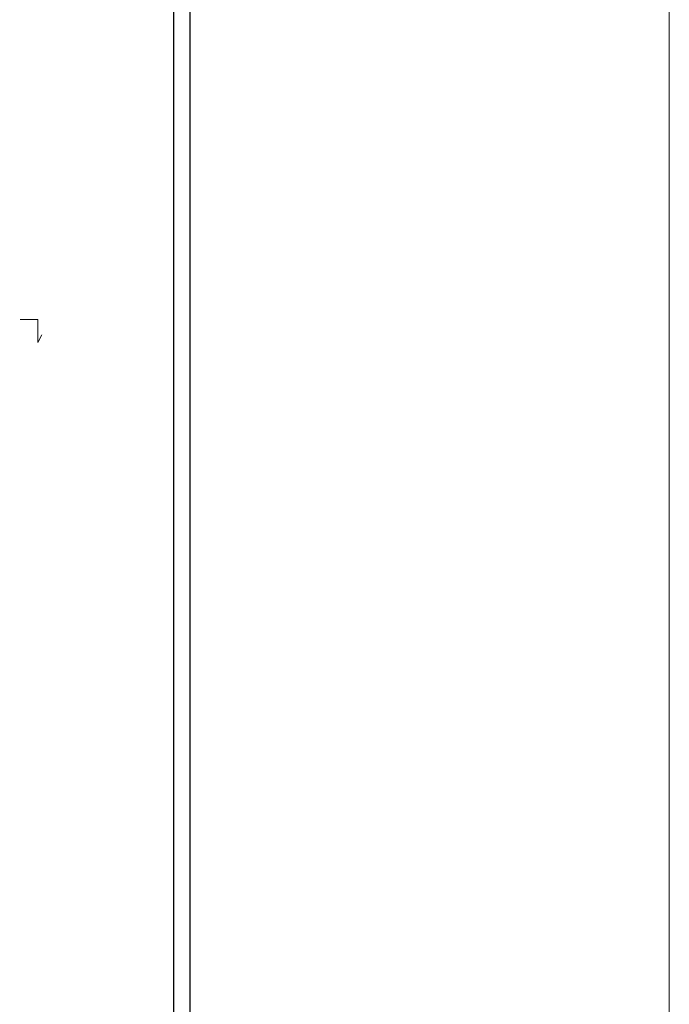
# Model space of a CAD drawing. Header units: millimetres. Extents: x -2948 to 78628, y 64669 to 215420.
# Tile 109 of 256: x 57597 to 59571, y 91853 to 94849. Entities that reach past the tile are written whole.
import ezdxf

# ---------------------------------------------------------------- set-up
doc = ezdxf.new("R2010")
doc.units = ezdxf.units.MM
doc.layers.add('FORMATKA', color=7, linetype='Continuous')
doc.layers.add('STOLARKA', color=3, linetype='Continuous', lineweight=13)
doc.layers.add('WYMIAR', color=5, linetype='Continuous', lineweight=13)

msp = doc.modelspace()

# ---------------------------------------------------------------- linework, layer by layer
at = {"layer": 'FORMATKA', "ltscale": 2}
for points in [[(58114.1, 99330.8), (58114.1, 87830.8), (55144.1, 87830.8), (55144.1, 99330.8)], [(55194.1, 87880.8), (55194.1, 99275.9), (58064.1, 99275.9), (58064.1, 87880.8)]]:
    msp.add_lwpolyline(points, close=True, dxfattribs=at)
at = {"layer": 'STOLARKA', "ltscale": 2}
for p, q in [((57652.5, 93936.8), (57598.6, 93936.8)), ((57652.5, 93936.8), (57652.5, 93867)), ((57652.5, 93867), (57664.4, 93890.1))]:
    msp.add_line(p, q, dxfattribs=at)
at = {"layer": 'WYMIAR', "color": 3, "ltscale": 2}
msp.add_lwpolyline([(53656.9, 67081), (53656.9, 215419.6), (59571.3, 215419.6), (59571.3, 67081)], close=True, dxfattribs=at)

doc.saveas('drawing.dxf')
